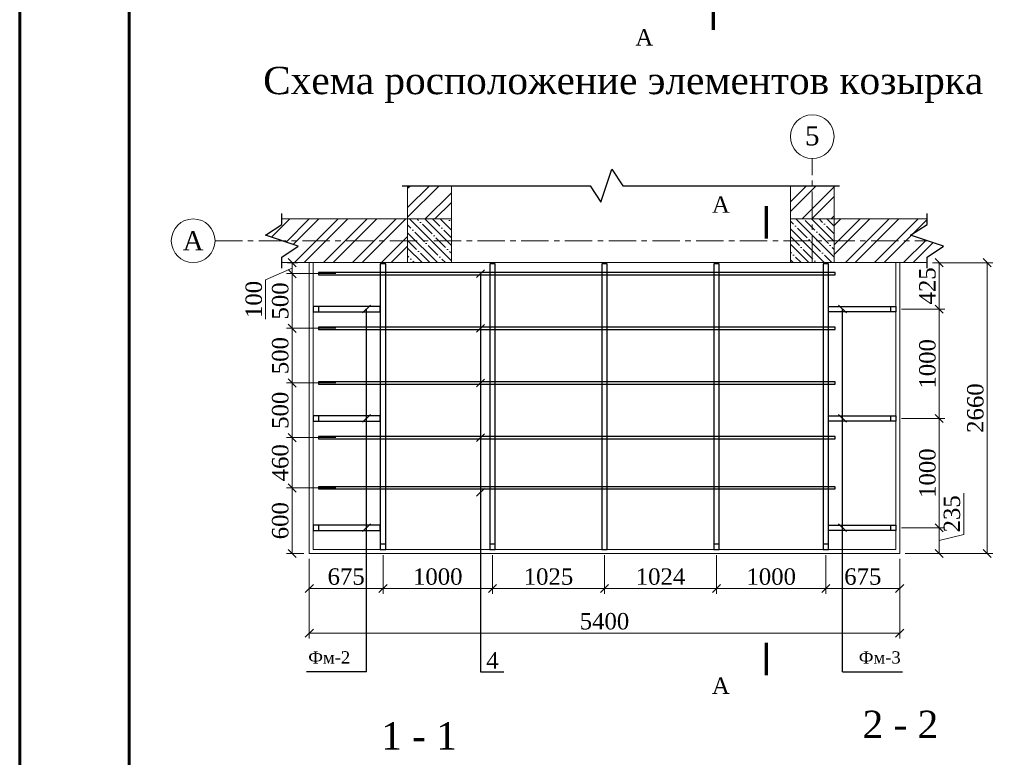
# Model space of a CAD drawing. Header units: millimetres. Extents: x 2063114 to 14983986, y -126020516 to 213791.
# Tile 17 of 256: x 2320392 to 2338401, y -1774023 to -1760530. Entities that reach past the tile are written whole.
import ezdxf
from ezdxf.enums import TextEntityAlignment as Align

# ---------------------------------------------------------------- set-up
doc = ezdxf.new("R2010")
doc.units = ezdxf.units.MM
doc.linetypes.add('ACAD_ISO04W100', pattern=[30, 24, -3, 0, -3])
doc.linetypes.add('CENTERX2', pattern=[4, 2.5, -0.5, 0.5, -0.5])
doc.layers.get('Defpoints').update_dxf_attribs({"color": 6, "lineweight": 35})
doc.layers.add('_print', color=6, linetype='Continuous', lineweight=60, plot=False)
doc.layers.add('line', color=7, linetype='Continuous')
for name, color, linetype, lineweight in [('TEXT', 7, 'Continuous', 30), ('АСО-оси', 24, 'CENTERX2', 20), ('оси', 22, 'ACAD_ISO04W100', 13)]:
    doc.layers.add(name, color=color, linetype=linetype, lineweight=lineweight)
doc.styles.add('RUSS', font='russ', dxfattribs={"width": 0.75})
doc.styles.add('TIMES', font='times.ttf')
doc.styles.add('Times New Roman', font='times.ttf')
doc.dimstyles.new('Миржалол50', dxfattribs={"dimtxt": 300, "dimasz": 150, "dimexe": 100, "dimexo": 100, "dimgap": 63, "dimtad": 1, "dimdec": 0, "dimlfac": 0.5, "dimtxsty": 'Times New Roman', "dimblk": 'OBLIQUE', "dimcen": 100, "dimclrd": 256, "dimclre": 256, "dimclrt": 256, "dimadec": 0, "dimazin": 0, "dimtfac": 1, "dimtdec": 0, "dimtmove": 1, "dimatfit": 3, "dimfxl": 800, "dimfxlon": 1, "dimlwd": 13, "dimlwe": 13, "dimarcsym": 0})

# ---------------------------------------------------------------- blocks, each defined once
blk = doc.blocks.new('_Oblique')
at = {"color": 0, "linetype": 'ByBlock', "lineweight": -2}
blk.add_line((-0.5, -0.5), (0.5, 0.5), dxfattribs=at)
blk = doc.blocks.new('*D1324')
at = {"linetype": 'Continuous', "lineweight": 13, "ltscale": 300, "transparency": 16777216}
for p, q in [((2325688, -1770952), (2325688, -1771852)), ((2336488, -1770952), (2336488, -1771852)), ((2336488, -1771752), (2325688, -1771752))]:
    blk.add_line(p, q, dxfattribs=at)
at = {"layer": 'Defpoints', "color": 0, "lineweight": 30, "ltscale": 300, "transparency": 16777216}
for p in [(2325688, -1770545), (2336488, -1770545), (2325688, -1771752)]:
    blk.add_point(p, dxfattribs=at)
at = {"lineweight": 13, "ltscale": 300, "transparency": 16777216, "xscale": 150, "yscale": 150, "zscale": 150, "rotation": 180}
blk.add_blockref('_Oblique', (2325688, -1771752), dxfattribs=at)
at = {"lineweight": 13, "ltscale": 300, "transparency": 16777216, "xscale": 150, "yscale": 150, "zscale": 150}
blk.add_blockref('_Oblique', (2336488, -1771752), dxfattribs=at)
at = {"ltscale": 300, "transparency": 16777216, "insert": (2331088, -1771536), "char_height": 300, "attachment_point": 5, "style": 'Times New Roman'}
blk.add_mtext('5400', dxfattribs=at)
blk = doc.blocks.new('*D1325')
at = {"linetype": 'Continuous', "lineweight": 13, "ltscale": 300, "transparency": 16777216}
for p, q in [((2325688, -1770395), (2325688, -1771034)), ((2327038, -1770325), (2327038, -1771034)), ((2327038, -1770934), (2325688, -1770934))]:
    blk.add_line(p, q, dxfattribs=at)
at = {"layer": 'Defpoints', "color": 0, "lineweight": 30, "ltscale": 300, "transparency": 16777216}
for p in [(2325688, -1770295), (2327038, -1770225), (2325688, -1770934)]:
    blk.add_point(p, dxfattribs=at)
at = {"lineweight": 13, "ltscale": 300, "transparency": 16777216, "xscale": 150, "yscale": 150, "zscale": 150, "rotation": 180}
blk.add_blockref('_Oblique', (2325688, -1770934), dxfattribs=at)
at = {"lineweight": 13, "ltscale": 300, "transparency": 16777216, "xscale": 150, "yscale": 150, "zscale": 150}
blk.add_blockref('_Oblique', (2327038, -1770934), dxfattribs=at)
at = {"ltscale": 300, "transparency": 16777216, "insert": (2326363, -1770718), "char_height": 300, "attachment_point": 5, "style": 'Times New Roman'}
blk.add_mtext('675', dxfattribs=at)
blk = doc.blocks.new('*D1326')
at = {"linetype": 'Continuous', "lineweight": 13, "ltscale": 300, "transparency": 16777216}
for p, q in [((2327038, -1770325), (2327038, -1771034)), ((2329039, -1770325), (2329039, -1771034)), ((2327038, -1770934), (2329039, -1770934))]:
    blk.add_line(p, q, dxfattribs=at)
at = {"layer": 'Defpoints', "color": 0, "lineweight": 30, "ltscale": 300, "transparency": 16777216}
for p in [(2327038, -1770225), (2329039, -1770225), (2329039, -1770934)]:
    blk.add_point(p, dxfattribs=at)
at = {"lineweight": 13, "ltscale": 300, "transparency": 16777216, "xscale": 150, "yscale": 150, "zscale": 150, "rotation": 180}
blk.add_blockref('_Oblique', (2327038, -1770934), dxfattribs=at)
at = {"lineweight": 13, "ltscale": 300, "transparency": 16777216, "xscale": 150, "yscale": 150, "zscale": 150}
blk.add_blockref('_Oblique', (2329039, -1770934), dxfattribs=at)
at = {"ltscale": 300, "transparency": 16777216, "insert": (2328039, -1770719), "char_height": 300, "attachment_point": 5, "style": 'Times New Roman'}
blk.add_mtext('1000', dxfattribs=at)
blk = doc.blocks.new('*D1327')
at = {"linetype": 'Continuous', "lineweight": 13, "ltscale": 300, "transparency": 16777216}
for p, q in [((2337289, -1764975), (2338189, -1764975)), ((2338089, -1764975), (2338089, -1770295)), ((2337289, -1770295), (2338189, -1770295))]:
    blk.add_line(p, q, dxfattribs=at)
at = {"layer": 'Defpoints', "color": 0, "lineweight": 30, "ltscale": 300, "transparency": 16777216}
for p in [(2336988, -1764975), (2336488, -1770295), (2338089, -1770295)]:
    blk.add_point(p, dxfattribs=at)
at = {"lineweight": 13, "ltscale": 300, "transparency": 16777216, "xscale": 150, "yscale": 150, "zscale": 150}
for p, rotation in [((2338089, -1764975), 90), ((2338089, -1770295), 270)]:
    blk.add_blockref('_Oblique', p, dxfattribs=dict(at, rotation=rotation))
at = {"ltscale": 300, "transparency": 16777216, "insert": (2337873, -1767635), "char_height": 300, "attachment_point": 5, "rotation": 90, "style": 'Times New Roman'}
blk.add_mtext('2660', dxfattribs=at)
blk = doc.blocks.new('MARK-POM')
at = {"linetype": 'Continuous'}
blk.add_circle((0, 0), 4, dxfattribs=at)
at = {"linetype": 'Continuous', "style": 'RUSS', "width": 0.75}
blk.add_attdef('ЌЋЊ…ђ', text='', height=3.5, dxfattribs=at).set_placement((0, 0), align=Align.MIDDLE)
blk = doc.blocks.new('*D1350')
at = {"linetype": 'Continuous', "lineweight": 13, "ltscale": 300, "transparency": 16777216}
for p, q in [((2329039, -1770325), (2329039, -1771034)), ((2331088, -1770325), (2331088, -1771034)), ((2329039, -1770934), (2331088, -1770934))]:
    blk.add_line(p, q, dxfattribs=at)
at = {"layer": 'Defpoints', "color": 0, "lineweight": 30, "ltscale": 300, "transparency": 16777216}
for p in [(2329039, -1770225), (2331088, -1770225), (2331088, -1770934)]:
    blk.add_point(p, dxfattribs=at)
at = {"lineweight": 13, "ltscale": 300, "transparency": 16777216, "xscale": 150, "yscale": 150, "zscale": 150, "rotation": 180}
blk.add_blockref('_Oblique', (2329039, -1770934), dxfattribs=at)
at = {"lineweight": 13, "ltscale": 300, "transparency": 16777216, "xscale": 150, "yscale": 150, "zscale": 150}
blk.add_blockref('_Oblique', (2331088, -1770934), dxfattribs=at)
at = {"ltscale": 300, "transparency": 16777216, "insert": (2330064, -1770719), "char_height": 300, "attachment_point": 5, "style": 'Times New Roman'}
blk.add_mtext('1025', dxfattribs=at)
blk = doc.blocks.new('*D1351')
at = {"linetype": 'Continuous', "lineweight": 13, "ltscale": 300, "transparency": 16777216}
for p, q in [((2333137, -1770325), (2333137, -1771034)), ((2335138, -1770325), (2335138, -1771034)), ((2333137, -1770934), (2335138, -1770934))]:
    blk.add_line(p, q, dxfattribs=at)
at = {"layer": 'Defpoints', "color": 0, "lineweight": 30, "ltscale": 300, "transparency": 16777216}
for p in [(2333137, -1770225), (2335138, -1770225), (2335138, -1770934)]:
    blk.add_point(p, dxfattribs=at)
at = {"lineweight": 13, "ltscale": 300, "transparency": 16777216, "xscale": 150, "yscale": 150, "zscale": 150, "rotation": 180}
blk.add_blockref('_Oblique', (2333137, -1770934), dxfattribs=at)
at = {"lineweight": 13, "ltscale": 300, "transparency": 16777216, "xscale": 150, "yscale": 150, "zscale": 150}
blk.add_blockref('_Oblique', (2335138, -1770934), dxfattribs=at)
at = {"ltscale": 300, "transparency": 16777216, "insert": (2334138, -1770719), "char_height": 300, "attachment_point": 5, "style": 'Times New Roman'}
blk.add_mtext('1000', dxfattribs=at)
blk = doc.blocks.new('*D1352')
at = {"linetype": 'Continuous', "lineweight": 13, "ltscale": 300, "transparency": 16777216}
for p, q in [((2335138, -1770325), (2335138, -1771034)), ((2336488, -1770395), (2336488, -1771034)), ((2335138, -1770934), (2336488, -1770934))]:
    blk.add_line(p, q, dxfattribs=at)
at = {"layer": 'Defpoints', "color": 0, "lineweight": 30, "ltscale": 300, "transparency": 16777216}
for p in [(2335138, -1770225), (2336488, -1770295), (2336488, -1770934)]:
    blk.add_point(p, dxfattribs=at)
at = {"lineweight": 13, "ltscale": 300, "transparency": 16777216, "xscale": 150, "yscale": 150, "zscale": 150, "rotation": 180}
blk.add_blockref('_Oblique', (2335138, -1770934), dxfattribs=at)
at = {"lineweight": 13, "ltscale": 300, "transparency": 16777216, "xscale": 150, "yscale": 150, "zscale": 150}
blk.add_blockref('_Oblique', (2336488, -1770934), dxfattribs=at)
at = {"ltscale": 300, "transparency": 16777216, "insert": (2335813, -1770718), "char_height": 300, "attachment_point": 5, "style": 'Times New Roman'}
blk.add_mtext('675', dxfattribs=at)
blk = doc.blocks.new('*D1305')
at = {"linetype": 'Continuous', "lineweight": 13, "ltscale": 300, "transparency": 16777216}
for p, q in [((2326175, -1767175), (2325275, -1767175)), ((2325375, -1768175), (2325375, -1767175)), ((2326175, -1768175), (2325275, -1768175))]:
    blk.add_line(p, q, dxfattribs=at)
at = {"layer": 'Defpoints', "color": 0, "lineweight": 30, "ltscale": 300, "transparency": 16777216}
for p in [(2325375, -1767175), (2326868, -1767175), (2326868, -1768175)]:
    blk.add_point(p, dxfattribs=at)
at = {"lineweight": 13, "ltscale": 300, "transparency": 16777216, "xscale": 150, "yscale": 150, "zscale": 150}
for p, rotation in [((2325375, -1767175), 90), ((2325375, -1768175), 270)]:
    blk.add_blockref('_Oblique', p, dxfattribs=dict(at, rotation=rotation))
at = {"ltscale": 300, "transparency": 16777216, "insert": (2325159, -1767675), "char_height": 300, "attachment_point": 5, "rotation": 90, "style": 'Times New Roman'}
blk.add_mtext('500', dxfattribs=at)
blk = doc.blocks.new('*D1306')
at = {"linetype": 'Continuous', "lineweight": 13, "ltscale": 300, "transparency": 16777216}
for p, q in [((2326175, -1766175), (2325275, -1766175)), ((2325375, -1767175), (2325375, -1766175)), ((2326175, -1767175), (2325275, -1767175))]:
    blk.add_line(p, q, dxfattribs=at)
at = {"layer": 'Defpoints', "color": 0, "lineweight": 30, "ltscale": 300, "transparency": 16777216}
for p in [(2325375, -1766175), (2326868, -1766175), (2326868, -1767175)]:
    blk.add_point(p, dxfattribs=at)
at = {"lineweight": 13, "ltscale": 300, "transparency": 16777216, "xscale": 150, "yscale": 150, "zscale": 150}
for p, rotation in [((2325375, -1766175), 90), ((2325375, -1767175), 270)]:
    blk.add_blockref('_Oblique', p, dxfattribs=dict(at, rotation=rotation))
at = {"ltscale": 300, "transparency": 16777216, "insert": (2325159, -1766675), "char_height": 300, "attachment_point": 5, "rotation": 90, "style": 'Times New Roman'}
blk.add_mtext('500', dxfattribs=at)
blk = doc.blocks.new('*D1307')
at = {"linetype": 'Continuous', "lineweight": 13, "ltscale": 300, "transparency": 16777216}
for p, q in [((2326175, -1765175), (2325275, -1765175)), ((2325375, -1766175), (2325375, -1765175)), ((2326175, -1766175), (2325275, -1766175))]:
    blk.add_line(p, q, dxfattribs=at)
at = {"layer": 'Defpoints', "color": 0, "lineweight": 30, "ltscale": 300, "transparency": 16777216}
for p in [(2325375, -1765175), (2326868, -1765175), (2326868, -1766175)]:
    blk.add_point(p, dxfattribs=at)
at = {"lineweight": 13, "ltscale": 300, "transparency": 16777216, "xscale": 150, "yscale": 150, "zscale": 150}
for p, rotation in [((2325375, -1765175), 90), ((2325375, -1766175), 270)]:
    blk.add_blockref('_Oblique', p, dxfattribs=dict(at, rotation=rotation))
at = {"ltscale": 300, "transparency": 16777216, "insert": (2325159, -1765675), "char_height": 300, "attachment_point": 5, "rotation": 90, "style": 'Times New Roman'}
blk.add_mtext('500', dxfattribs=at)
blk = doc.blocks.new('*D1308')
at = {"linetype": 'Continuous', "lineweight": 13, "ltscale": 300, "transparency": 16777216}
for p, q in [((2325375, -1765075), (2324891, -1765286)), ((2325288, -1764975), (2325475, -1764975)), ((2325375, -1765175), (2325375, -1764975)), ((2326175, -1765175), (2325275, -1765175)), ((2324891, -1765286), (2324891, -1766009))]:
    blk.add_line(p, q, dxfattribs=at)
at = {"layer": 'Defpoints', "color": 0, "lineweight": 30, "ltscale": 300, "transparency": 16777216}
for p in [(2325188, -1764975), (2325375, -1764975), (2326868, -1765175)]:
    blk.add_point(p, dxfattribs=at)
at = {"lineweight": 13, "ltscale": 300, "transparency": 16777216, "xscale": 150, "yscale": 150, "zscale": 150}
for p, rotation in [((2325375, -1764975), 90), ((2325375, -1765175), 270)]:
    blk.add_blockref('_Oblique', p, dxfattribs=dict(at, rotation=rotation))
at = {"ltscale": 300, "transparency": 16777216, "insert": (2324675, -1765648), "char_height": 300, "attachment_point": 5, "rotation": 90, "style": 'Times New Roman'}
blk.add_mtext('100', dxfattribs=at)
blk = doc.blocks.new('*D1309')
at = {"linetype": 'Continuous', "lineweight": 13, "ltscale": 300, "transparency": 16777216}
for p, q in [((2326175, -1768175), (2325275, -1768175)), ((2325375, -1768175), (2325375, -1769095)), ((2326175, -1769095), (2325275, -1769095))]:
    blk.add_line(p, q, dxfattribs=at)
at = {"layer": 'Defpoints', "color": 0, "lineweight": 30, "ltscale": 300, "transparency": 16777216}
for p in [(2326868, -1768175), (2325375, -1769095), (2326868, -1769095)]:
    blk.add_point(p, dxfattribs=at)
at = {"lineweight": 13, "ltscale": 300, "transparency": 16777216, "xscale": 150, "yscale": 150, "zscale": 150}
for p, rotation in [((2325375, -1768175), 90), ((2325375, -1769095), 270)]:
    blk.add_blockref('_Oblique', p, dxfattribs=dict(at, rotation=rotation))
at = {"ltscale": 300, "transparency": 16777216, "insert": (2325159, -1768635), "char_height": 300, "attachment_point": 5, "rotation": 90, "style": 'Times New Roman'}
blk.add_mtext('460', dxfattribs=at)
blk = doc.blocks.new('*D1310')
at = {"linetype": 'Continuous', "lineweight": 13, "ltscale": 300, "transparency": 16777216}
for p, q in [((2326175, -1769095), (2325275, -1769095)), ((2325375, -1769095), (2325375, -1770295)), ((2325588, -1770295), (2325275, -1770295))]:
    blk.add_line(p, q, dxfattribs=at)
at = {"layer": 'Defpoints', "color": 0, "lineweight": 30, "ltscale": 300, "transparency": 16777216}
for p in [(2326868, -1769095), (2325375, -1770295), (2325688, -1770295)]:
    blk.add_point(p, dxfattribs=at)
at = {"lineweight": 13, "ltscale": 300, "transparency": 16777216, "xscale": 150, "yscale": 150, "zscale": 150}
for p, rotation in [((2325375, -1769095), 90), ((2325375, -1770295), 270)]:
    blk.add_blockref('_Oblique', p, dxfattribs=dict(at, rotation=rotation))
at = {"ltscale": 300, "transparency": 16777216, "insert": (2325159, -1769695), "char_height": 300, "attachment_point": 5, "rotation": 90, "style": 'Times New Roman'}
blk.add_mtext('600', dxfattribs=at)
blk = doc.blocks.new('*D1311')
at = {"linetype": 'Continuous', "lineweight": 13, "ltscale": 300, "transparency": 16777216}
for p, q in [((2337088, -1764975), (2337311, -1764975)), ((2337211, -1764975), (2337211, -1765825)), ((2336518, -1765825), (2337311, -1765825))]:
    blk.add_line(p, q, dxfattribs=at)
at = {"layer": 'Defpoints', "color": 0, "lineweight": 30, "ltscale": 300, "transparency": 16777216}
for p in [(2336988, -1764975), (2336418, -1765825), (2337211, -1765825)]:
    blk.add_point(p, dxfattribs=at)
at = {"lineweight": 13, "ltscale": 300, "transparency": 16777216, "xscale": 150, "yscale": 150, "zscale": 150}
for p, rotation in [((2337211, -1764975), 90), ((2337211, -1765825), 270)]:
    blk.add_blockref('_Oblique', p, dxfattribs=dict(at, rotation=rotation))
at = {"ltscale": 300, "transparency": 16777216, "insert": (2336996, -1765400), "char_height": 300, "attachment_point": 5, "rotation": 90, "style": 'Times New Roman'}
blk.add_mtext('425', dxfattribs=at)
blk = doc.blocks.new('*D1312')
at = {"linetype": 'Continuous', "lineweight": 13, "ltscale": 300, "transparency": 16777216}
for p, q in [((2336518, -1765825), (2337311, -1765825)), ((2337211, -1765825), (2337211, -1767825)), ((2336518, -1767825), (2337311, -1767825))]:
    blk.add_line(p, q, dxfattribs=at)
at = {"layer": 'Defpoints', "color": 0, "lineweight": 30, "ltscale": 300, "transparency": 16777216}
for p in [(2336418, -1765825), (2336418, -1767825), (2337211, -1767825)]:
    blk.add_point(p, dxfattribs=at)
at = {"lineweight": 13, "ltscale": 300, "transparency": 16777216, "xscale": 150, "yscale": 150, "zscale": 150}
for p, rotation in [((2337211, -1765825), 90), ((2337211, -1767825), 270)]:
    blk.add_blockref('_Oblique', p, dxfattribs=dict(at, rotation=rotation))
at = {"ltscale": 300, "transparency": 16777216, "insert": (2336996, -1766825), "char_height": 300, "attachment_point": 5, "rotation": 90, "style": 'Times New Roman'}
blk.add_mtext('1000', dxfattribs=at)
blk = doc.blocks.new('*D1313')
at = {"linetype": 'Continuous', "lineweight": 13, "ltscale": 300, "transparency": 16777216}
for p, q in [((2336518, -1767825), (2337311, -1767825)), ((2337211, -1767825), (2337211, -1769825)), ((2336518, -1769825), (2337311, -1769825))]:
    blk.add_line(p, q, dxfattribs=at)
at = {"layer": 'Defpoints', "color": 0, "lineweight": 30, "ltscale": 300, "transparency": 16777216}
for p in [(2336418, -1767825), (2336418, -1769825), (2337211, -1769825)]:
    blk.add_point(p, dxfattribs=at)
at = {"lineweight": 13, "ltscale": 300, "transparency": 16777216, "xscale": 150, "yscale": 150, "zscale": 150}
for p, rotation in [((2337211, -1767825), 90), ((2337211, -1769825), 270)]:
    blk.add_blockref('_Oblique', p, dxfattribs=dict(at, rotation=rotation))
at = {"ltscale": 300, "transparency": 16777216, "insert": (2336996, -1768825), "char_height": 300, "attachment_point": 5, "rotation": 90, "style": 'Times New Roman'}
blk.add_mtext('1000', dxfattribs=at)
blk = doc.blocks.new('*D1314')
at = {"linetype": 'Continuous', "lineweight": 13, "ltscale": 300, "transparency": 16777216}
for p, q in [((2337659, -1769945), (2337659, -1769194)), ((2336518, -1769825), (2337311, -1769825)), ((2337211, -1769825), (2337211, -1770295)), ((2337211, -1770060), (2337659, -1769945)), ((2336588, -1770295), (2337311, -1770295))]:
    blk.add_line(p, q, dxfattribs=at)
at = {"layer": 'Defpoints', "color": 0, "lineweight": 30, "ltscale": 300, "transparency": 16777216}
for p in [(2336418, -1769825), (2336488, -1770295), (2337211, -1770295)]:
    blk.add_point(p, dxfattribs=at)
at = {"lineweight": 13, "ltscale": 300, "transparency": 16777216, "xscale": 150, "yscale": 150, "zscale": 150}
for p, rotation in [((2337211, -1769825), 90), ((2337211, -1770295), 270)]:
    blk.add_blockref('_Oblique', p, dxfattribs=dict(at, rotation=rotation))
at = {"ltscale": 300, "transparency": 16777216, "insert": (2337444, -1769570), "char_height": 300, "attachment_point": 5, "rotation": 90, "style": 'Times New Roman'}
blk.add_mtext('235', dxfattribs=at)
blk = doc.blocks.new('*D1358')
at = {"linetype": 'Continuous', "lineweight": 13, "ltscale": 300, "transparency": 16777216}
for p, q in [((2331088, -1770325), (2331088, -1771034)), ((2333137, -1770325), (2333137, -1771034)), ((2333137, -1770934), (2331088, -1770934))]:
    blk.add_line(p, q, dxfattribs=at)
at = {"layer": 'Defpoints', "color": 0, "lineweight": 30, "ltscale": 300, "transparency": 16777216}
for p in [(2331088, -1770225), (2333137, -1770225), (2331088, -1770934)]:
    blk.add_point(p, dxfattribs=at)
at = {"lineweight": 13, "ltscale": 300, "transparency": 16777216, "xscale": 150, "yscale": 150, "zscale": 150, "rotation": 180}
blk.add_blockref('_Oblique', (2331088, -1770934), dxfattribs=at)
at = {"lineweight": 13, "ltscale": 300, "transparency": 16777216, "xscale": 150, "yscale": 150, "zscale": 150}
blk.add_blockref('_Oblique', (2333137, -1770934), dxfattribs=at)
at = {"ltscale": 300, "transparency": 16777216, "insert": (2332113, -1770719), "char_height": 300, "attachment_point": 5, "style": 'Times New Roman'}
blk.add_mtext('1024', dxfattribs=at)
blk = doc.blocks.new('*U1590')
at = {"color": 0, "ltscale": 25}
blk.add_lwpolyline([(-59400, 42000), (0, 42000), (0, 0), (-59400, 0)], close=True, dxfattribs=at)
at = {"color": 0, "lineweight": 60, "ltscale": 25}
blk.add_lwpolyline([(-57400, 41500), (-500, 41500), (-500, 500), (-57400, 500)], close=True, dxfattribs=at)

msp = doc.modelspace()

# ---------------------------------------------------------------- hatches: boundary and pattern name
at = {"ltscale": 100}
h = msp.add_hatch(dxfattribs=at)
h.set_pattern_fill('ANSI32', color=256, scale=1000)
h.set_pattern_definition([(45, (5679215.47, 892498.94), (-265.165043, 265.165043), []), (45, (5679392.25, 892498.94), (-265.165043, 265.165043), [])])
h.paths.add_polyline_path([(2335288.39111, -1763566.86535), (2334488.39111, -1763566.86535), (2334488.39111, -1764174.61305), (2335288.39111, -1764174.61305)])
h.paths.add_polyline_path([(2328287.42163, -1763566.86535), (2327487.42163, -1763566.86535), (2327487.42163, -1764174.61304), (2328287.42163, -1764174.61304)])
h.paths.add_polyline_path([(2325188.39115, -1764874.61305), (2325188.39115, -1764974.61305), (2327487.42163, -1764974.61305), (2327487.42163, -1764174.61305), (2325188.39115, -1764174.61305), (2325188.39115, -1764274.61305), (2324888.39115, -1764474.61305), (2325488.39115, -1764674.61305)])
h.paths.add_polyline_path([(2336988.3911, -1764274.61304), (2336988.3911, -1764174.61305), (2335288.39111, -1764174.61305), (2335288.39111, -1764974.61305), (2336988.3911, -1764974.61305), (2336988.3911, -1764874.61304), (2337288.3911, -1764674.61304), (2336688.3911, -1764474.61304)])
at = {"lineweight": 15}
h = msp.add_hatch(dxfattribs=at)
h.set_pattern_fill('ANSI35', color=251, scale=800, angle=90)
h.set_pattern_definition([(135, (5677783.16, 890311.81), (-141.421356, -141.421356), []), (135, (5677783.16, 890453.24), (-141.421356, -141.421356), [250, -50, 0, -50])])
h.paths.add_polyline_path([(2327488.39113, -1764974.61305), (2328288.39113, -1764974.61305), (2328288.39113, -1764174.61305), (2327488.39113, -1764174.61305)])
h.paths.add_polyline_path([(2334488.39111, -1764974.61305), (2335288.39111, -1764974.61305), (2335288.39111, -1764174.61305), (2334488.39111, -1764174.61305)])

# ---------------------------------------------------------------- linework, layer by layer
at = {"color": 3, "linetype": 'ByBlock', "lineweight": 30}
for p, q in [((2325858.39112, -1765774.61304), (2325858.39112, -1765874.61304)), ((2325858.39112, -1767774.61304), (2325858.39112, -1767874.61304)), ((2325858.39112, -1769774.61304), (2325858.39112, -1769874.61304))]:
    msp.add_line(p, q, dxfattribs=at)
at = {"color": 4, "linetype": 'ByBlock', "lineweight": 30}
for p, q in [((2336318.39106, -1765774.61304), (2336318.39106, -1765874.61304)), ((2336318.39106, -1767774.61304), (2336318.39106, -1767874.61304)), ((2336318.39106, -1769774.61304), (2336318.39106, -1769874.61304))]:
    msp.add_line(p, q, dxfattribs=at)
at = {"linetype": 'ByBlock', "lineweight": 30}
for p, q in [((2327088.39111, -1770124.61307), (2326988.39111, -1770124.61307)), ((2329089.39111, -1770124.61306), (2328989.39111, -1770124.61306)), ((2333187.39107, -1770124.61304), (2333087.39107, -1770124.61304)), ((2335188.39107, -1770124.61303), (2335088.39107, -1770124.61303))]:
    msp.add_line(p, q, dxfattribs=at)
at = {"lineweight": 25}
for points in [[(2333080.81121, -1760116.70346, 60, 60, 0), (2333080.81121, -1760716.70346, 60, 60, 0), (2333080.81121, -1760516.70346, 0, 80, 0), (2332680.81121, -1760516.70346, 0, 0, 0), (2332080.81121, -1760516.70346, 0, 0, 0)], [(2334051.01274, -1764538.07515, 60, 60, 0), (2334051.01274, -1763938.07515, 60, 60, 0), (2334051.01274, -1764138.07515, 0, 80, 0), (2333651.01274, -1764138.07515, 0, 0, 0), (2333051.01274, -1764138.07515, 0, 0, 0)], [(2334051.01274, -1771924.09705, 60, 60, 0), (2334051.01274, -1772524.09705, 60, 60, 0), (2334051.01274, -1772324.09705, 0, 80, 0), (2333651.01274, -1772324.09705, 0, 0, 0), (2333051.01274, -1772324.09705, 0, 0, 0)]]:
    msp.add_lwpolyline(points, format="xyseb", dxfattribs=at)
at = {"linetype": 'ByBlock'}
for points in [[(2327388.39113, -1763566.86535), (2330823.91505, -1763566.86535), (2331023.91505, -1763866.86535), (2331223.91505, -1763266.86535), (2331423.91505, -1763566.86535), (2335388.39111, -1763566.86535)], [(2325188.39115, -1765074.61305), (2325188.39115, -1764874.61305), (2325488.39115, -1764674.61305), (2324888.39115, -1764474.61305), (2325188.39115, -1764274.61305), (2325188.39115, -1764074.61305)], [(2336988.3911, -1765074.61304), (2336988.3911, -1764874.61304), (2337288.3911, -1764674.61304), (2336688.3911, -1764474.61304), (2336988.3911, -1764274.61304), (2336988.3911, -1764074.61305)], [(2328820.52647, -1765174.61304), (2328820.52647, -1772458.99616), (2329248.29082, -1772458.99616)], [(2326734.87292, -1772458.99616), (2326734.87292, -1765824.61304)], [(2335441.90934, -1772458.99616), (2335441.90934, -1765824.61304)]]:
    msp.add_lwpolyline(points, dxfattribs=at)
at = {"linetype": 'ByBlock', "lineweight": 13}
for points in [[(2327488.39113, -1763566.86535), (2327488.39113, -1764174.61304), (2328288.39113, -1764174.61304), (2328288.39113, -1763566.86535)], [(2334488.39111, -1763566.86535), (2334488.39111, -1764174.61305), (2335288.39111, -1764174.61305), (2335288.39111, -1763566.86535)], [(2327488.39113, -1764174.61305), (2325188.39115, -1764174.61305)], [(2336988.3911, -1764174.61305), (2335288.39111, -1764174.61305)], [(2325188.39115, -1764974.61305), (2336988.3911, -1764974.61305)], [(2336488.3911, -1764974.61305), (2336488.39111, -1770294.61302), (2325688.39115, -1770294.61304), (2325688.39115, -1764974.61305)], [(2336418.39103, -1764974.61305), (2336418.39118, -1770224.61302), (2325758.39112, -1770224.61308), (2325758.39112, -1764974.61305)]]:
    msp.add_lwpolyline(points, dxfattribs=at)
for points in [[(2327488.39113, -1764974.61305), (2328288.39113, -1764974.61305), (2328288.39113, -1764174.61305), (2327488.39113, -1764174.61305)], [(2334488.39111, -1764974.61305), (2335288.39111, -1764974.61305), (2335288.39111, -1764174.61305), (2334488.39111, -1764174.61305)]]:
    msp.add_lwpolyline(points, close=True, dxfattribs=at)
at = {"linetype": 'ByBlock', "lineweight": 30}
for points in [[(2326988.39111, -1770224.61307), (2327088.39111, -1770224.61307), (2327088.39111, -1764994.61305), (2326988.39111, -1764994.61305)], [(2328989.39111, -1770224.61306), (2329089.39111, -1770224.61306), (2329089.39111, -1764994.61305), (2328989.39111, -1764994.61305)], [(2331038.39115, -1770224.61305), (2331138.39115, -1770224.61305), (2331138.39115, -1764994.61304), (2331038.39115, -1764994.61304)], [(2333087.39107, -1770224.61304), (2333187.39107, -1770224.61304), (2333187.39107, -1764994.61305), (2333087.39107, -1764994.61305)], [(2335088.39107, -1770224.61303), (2335188.39107, -1770224.61303), (2335188.39107, -1764994.61305), (2335088.39107, -1764994.61305)]]:
    msp.add_lwpolyline(points, close=True, dxfattribs=at)
at = {"color": 2, "linetype": 'ByBlock', "lineweight": 30}
for points in [[(2325858.39112, -1765154.61304), (2325858.39112, -1765194.61304), (2335308.39116, -1765194.61304), (2335308.39116, -1765154.61304)], [(2325858.39112, -1766154.61304), (2325858.39112, -1766194.61304), (2335308.39116, -1766194.61304), (2335308.39116, -1766154.61304)], [(2325858.39112, -1767154.61304), (2325858.39112, -1767194.61304), (2335308.39116, -1767194.61304), (2335308.39116, -1767154.61304)], [(2325858.39112, -1768154.61304), (2325858.39112, -1768194.61304), (2335308.39116, -1768194.61304), (2335308.39116, -1768154.61304)], [(2325858.39112, -1769074.61304), (2325858.39112, -1769114.61304), (2335308.39116, -1769114.61304), (2335308.39116, -1769074.61304)]]:
    msp.add_lwpolyline(points, close=True, dxfattribs=at)
at = {"linetype": 'ByBlock', "lineweight": 30}
for points in [[(2328749.81579, -1765245.32372), (2328891.23715, -1765103.90236)], [(2326664.16224, -1765895.32372), (2326805.5836, -1765753.90236)], [(2335512.62001, -1765895.32372), (2335371.19866, -1765753.90236)], [(2328749.81579, -1766245.32372), (2328891.23715, -1766103.90236)], [(2328749.81579, -1767245.32372), (2328891.23715, -1767103.90236)], [(2326664.16224, -1767895.32372), (2326805.5836, -1767753.90236)], [(2335512.62001, -1767895.32372), (2335371.19866, -1767753.90236)], [(2328749.81579, -1768245.32372), (2328891.23715, -1768103.90236)], [(2328749.81579, -1769245.32372), (2328891.23715, -1769103.90236)], [(2326664.16224, -1769895.32372), (2326805.5836, -1769753.90236)], [(2335512.62001, -1769895.32372), (2335371.19866, -1769753.90236)]]:
    msp.add_lwpolyline(points, dxfattribs=at)
at = {"color": 3, "linetype": 'ByBlock', "lineweight": 30}
for points in [[(2325758.39112, -1765774.61304), (2325758.39112, -1765874.61304), (2326988.39111, -1765874.61304), (2326988.39111, -1765774.61304)], [(2325758.39112, -1767774.61304), (2325758.39112, -1767874.61304), (2326988.39111, -1767874.61304), (2326988.39111, -1767774.61304)], [(2325758.39112, -1769774.61304), (2325758.39112, -1769874.61304), (2326988.39111, -1769874.61304), (2326988.39111, -1769774.61304)]]:
    msp.add_lwpolyline(points, close=True, dxfattribs=at)
at = {"color": 4, "linetype": 'ByBlock', "lineweight": 30}
for points in [[(2336418.39106, -1765774.61304), (2336418.39106, -1765874.61304), (2335188.39107, -1765874.61304), (2335188.39107, -1765774.61304)], [(2336418.39106, -1767774.61304), (2336418.39106, -1767874.61304), (2335188.39107, -1767874.61304), (2335188.39107, -1767774.61304)], [(2336418.39106, -1769774.61304), (2336418.39106, -1769874.61304), (2335188.39107, -1769874.61304), (2335188.39107, -1769774.61304)]]:
    msp.add_lwpolyline(points, close=True, dxfattribs=at)
at = {"layer": '_print', "ltscale": 100}
msp.add_lwpolyline([(2379792.08613, -1789001.43901), (2320392.08613, -1789001.43901), (2320392.08613, -1747001.43901), (2379792.08613, -1747001.43901)], close=True, dxfattribs=at)
at = {"layer": 'line', "color": 0}
for points in [[(2326734.87292, -1772458.99616), (2325638.07243, -1772458.99616)], [(2335441.90934, -1772458.99616), (2336538.70983, -1772458.99616)]]:
    msp.add_lwpolyline(points, dxfattribs=at)
at = {"layer": 'АСО-оси', "ltscale": 200}
for p, q in [((2334888.39111, -1764974.61305), (2334888.39111, -1763068.39107)), ((2323965.13897, -1764574.61305), (2336988.39111, -1764574.61305))]:
    msp.add_line(p, q, dxfattribs=at)

# ---------------------------------------------------------------- block references
msp.add_blockref('*U1590', (2379792.08613, -1789001.43901))
at = {"layer": 'АСО-оси', "lineweight": 15, "ltscale": 200}
ref = msp.add_blockref('MARK-POM', (2323565.13897, -1764574.61305), dxfattribs=dict(at, xscale=-100, yscale=100, zscale=100))
ref.add_attrib('ЌЋЊ…ђ', 'А', dxfattribs={"layer": '0', "color": 0, "linetype": 'Continuous', "height": 350, "style": 'TIMES'}).set_placement((2323565.13897, -1764574.61305), align=Align.MIDDLE_CENTER)
at = {"layer": 'оси', "lineweight": 15, "ltscale": 200}
ref = msp.add_blockref('MARK-POM', (2334888.39111, -1762668.39107), dxfattribs=dict(at, xscale=100, yscale=100, zscale=100, rotation=180))
ref.add_attrib('ЌЋЊ…ђ', '5', dxfattribs={"layer": '0', "color": 0, "linetype": 'Continuous', "height": 350, "style": 'TIMES'}).set_placement((2334888.39111, -1762654.51219), align=Align.MIDDLE_CENTER)

# ---------------------------------------------------------------- texts
at = {"ltscale": 300, "style": 'Times New Roman'}
for s, p in [('А', (2331653.05065, -1761003.41535)), ('А', (2333053.76795, -1764061.74889)), ('4', (2328925.05504, -1772401.03687)), ('А', (2333053.05065, -1772863.39487))]:
    msp.add_text(s, height=300, dxfattribs=at).set_placement(p)
at = {"ltscale": 300, "char_height": 300, "width": 1350.2379236, "style": 'Times New Roman'}
for s, insert, attachment_point in [('{\\H0.75x;Фм-2}', (2325670.58553, -1772082.64717), 1), ('{\\H0.75x;Фм-3}', (2336506.19673, -1772082.64717), 3)]:
    msp.add_mtext(s, dxfattribs=dict(at, insert=insert, attachment_point=attachment_point))
at = {"linetype": 'ByBlock', "char_height": 500, "attachment_point": 1, "style": 'Times New Roman'}
for s, insert, width in [('2 - 2', (2335809.68846, -1773170.20857), 1511.1306042), ('1 - 1', (2327004.4168, -1773380.27068), 1315.8623229)]:
    msp.add_mtext(s, dxfattribs=dict(at, insert=insert, width=width))
at = {"layer": 'TEXT', "color": 0, "insert": (2331430.51513, -1761723.59924), "char_height": 500, "width": 13349.3733017, "attachment_point": 5, "style": 'Times New Roman'}
msp.add_mtext('Схема росположение элементов козырка', dxfattribs=at)

# ---------------------------------------------------------------- dimensions: what is measured, and where the dimension line sits
at = {"ltscale": 300}
for base, p1, p2, picture, middle in [((2325374.59186, -1764974.61305), (2326868.39102, -1765174.61304), (2325188.39115, -1764974.61305), '*D1308', (2324890.94776, -1765349.20639)), ((2337211.43773, -1770294.61304), (2336418.39113, -1769824.61304), (2336488.39121, -1770294.61304), '*D1314', (2337659.21502, -1769882.48443))]:
    dim = msp.add_linear_dim(base=base, p1=p1, p2=p2, angle=90, dimstyle='Миржалол50', override={"dimtxt": 300, "dimtxsty": 'Times New Roman', "dimclrt": 256}, dxfattribs=at)
    dim.commit()
    dim.dimension.update_dxf_attribs({"geometry": picture, "text_midpoint": middle, "dimtype": 160})
for base, p1, p2, picture, middle in [((2337211.43773, -1765824.61304), (2336988.39111, -1764974.61305), (2336418.39113, -1765824.61304), '*D1311', (2336995.8422, -1765399.61304)), ((2338088.83616, -1770294.61302), (2336988.3911, -1764974.61305), (2336488.39111, -1770294.61302), '*D1327', (2337873.24063, -1767634.61303)), ((2325374.59186, -1765174.61304), (2326868.39102, -1766174.61304), (2326868.39102, -1765174.61304), '*D1307', (2325158.99633, -1765674.61304)), ((2337211.43773, -1767824.61304), (2336418.39113, -1765824.61304), (2336418.39113, -1767824.61304), '*D1312', (2336995.8422, -1766824.61304)), ((2325374.59186, -1766174.61304), (2326868.39102, -1767174.61304), (2326868.39102, -1766174.61304), '*D1306', (2325158.99633, -1766674.61304)), ((2325374.59186, -1767174.61304), (2326868.39109, -1768174.61304), (2326868.39102, -1767174.61304), '*D1305', (2325158.99633, -1767674.61304)), ((2337211.43773, -1769824.61304), (2336418.39113, -1767824.61304), (2336418.39113, -1769824.61304), '*D1313', (2336995.8422, -1768824.61304)), ((2325374.59186, -1769094.61304), (2326868.39109, -1768174.61304), (2326868.39109, -1769094.61304), '*D1309', (2325158.99633, -1768634.61304)), ((2325374.59186, -1770294.61302), (2326868.39109, -1769094.61304), (2325688.39115, -1770294.61302), '*D1310', (2325158.99633, -1769694.61303))]:
    dim = msp.add_linear_dim(base=base, p1=p1, p2=p2, angle=90, dimstyle='Миржалол50', override={"dimtxt": 300, "dimtxsty": 'Times New Roman', "dimclrt": 256}, dxfattribs=at)
    dim.commit()
    dim.dimension.update_dxf_attribs({"geometry": picture, "text_midpoint": middle})
for base, p1, p2, picture, middle in [((2325688.39105, -1770934.26027), (2327038.39112, -1770224.61307), (2325688.39105, -1770294.61304), '*D1325', (2326363.39108, -1770718.23215)), ((2329039.391114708, -1770934.260319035), (2327038.3911148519, -1770224.6130733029), (2329039.391114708, -1770224.6130581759), '*D1326', (2328038.8911147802, -1770718.6647891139)), ((2331088.39115, -1770934.26032), (2329039.39111, -1770224.61306), (2331088.39115, -1770224.61305), '*D1350', (2330063.89113, -1770718.66479)), ((2335138.3910665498, -1770934.260319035), (2333137.3910666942, -1770224.6130416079), (2335138.3910665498, -1770224.61302576), '*D1351', (2334137.891066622, -1770718.6647891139)), ((2336488.39111, -1770934.26032), (2335138.39107, -1770224.61303), (2336488.39111, -1770294.61302), '*D1352', (2335813.39109, -1770718.2322)), ((2325688.39115, -1771751.67179), (2336488.39111, -1770544.61302), (2325688.39115, -1770544.61304), '*D1324', (2331088.39113, -1771536.07626))]:
    dim = msp.add_linear_dim(base=base, p1=p1, p2=p2, dimstyle='Миржалол50', override={"dimtxt": 300, "dimtxsty": 'Times New Roman', "dimclrt": 256}, dxfattribs=at)
    dim.commit()
    dim.dimension.update_dxf_attribs({"geometry": picture, "text_midpoint": middle})
dim = msp.add_linear_dim(base=(2331088.39115, -1770934.26032), p1=(2333137.39107, -1770224.61304), p2=(2331088.39115, -1770224.61305), dimstyle='Миржалол50', dxfattribs=at)
dim.commit()
dim.dimension.update_dxf_attribs({"geometry": '*D1358', "text_midpoint": (2332112.89111, -1770718.66479)})

doc.saveas('drawing.dxf')
